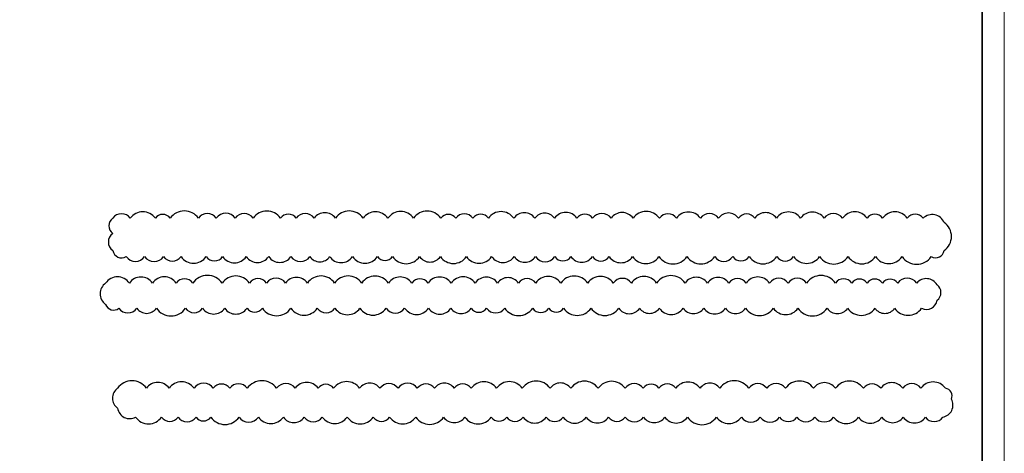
# Model space of a CAD drawing. Header units: millimetres. Extents: x 247266 to 730847, y -636031 to 10052.
# Tile 177 of 196: x 588803 to 611095, y -262452 to -252646. Entities that reach past the tile are written whole.
import ezdxf

# ---------------------------------------------------------------- set-up
doc = ezdxf.new("R2010")
doc.units = ezdxf.units.MM
doc.layers.add('Исправления', color=1, linetype='Continuous')
doc.layers.add('ТОЛСТЫЕ_ОСНОВНЫЕ', color=7, linetype='Continuous')
doc.layers.add('ТОНКИЕ', color=7, linetype='Continuous', lineweight=9)

# ---------------------------------------------------------------- blocks, each defined once
blk = doc.blocks.new('*U3684')
at = {"layer": 'ТОЛСТЫЕ_ОСНОВНЫЕ', "lineweight": 35}
blk.add_lwpolyline([(20, 5), (836, 5), (836, 589), (20, 589)], close=True, dxfattribs=at)
at = {"layer": 'ТОНКИЕ'}
blk.add_lwpolyline([(0, 0), (841, 0), (841, 594), (0, 594)], close=True, dxfattribs=at)

msp = doc.modelspace()

# ---------------------------------------------------------------- linework, layer by layer
at = {"layer": 'Исправления'}
for points in [[(590911.56, -257135.86, 0.52056705), (590911.56, -257477.57, 0.52056705), (590911.56, -257865.38, 0.52056705), (591215.28, -258004.74, 0.52056705), (591630.45, -258004.74, 0.52056705), (592059.92, -258004.74, 0.52056705), (592455.39, -258004.74, 0.52056705), (593024.24, -258004.74, 0.52056705), (593397.78, -258004.74, 0.52056705), (593932.72, -258004.74, 0.52056705), (594440.41, -258004.74, 0.52056705), (594942.16, -258004.74, 0.52056705), (595375.61, -258004.74, 0.52056705), (595819.67, -258004.74, 0.52056705), (596339.37, -258004.74, 0.52056705), (596902.68, -258004.74, 0.52056705), (597244.8, -258004.74, 0.52056705), (597857.93, -258004.74, 0.52056705), (598326.39, -258004.74, 0.52056705), (598918.38, -258004.74, 0.52056705), (599487.71, -258004.74, 0.52056705), (599998.4, -258004.74, 0.52056705), (600480.07, -258004.74, 0.52056705), (600918.01, -258004.74, 0.52056705), (601282.92, -258004.74, 0.52056705), (601769.19, -258004.74, 0.52056705), (602149.22, -258004.74, 0.52056705), (602680.43, -258004.74, 0.52056705), (603276.24, -258004.74, 0.52056705), (603910.79, -258004.74, 0.52056705), (604537.24, -258004.74, 0.52056705), (604946.18, -258004.74, 0.52056705), (605318.89, -258004.74, 0.52056705), (605942.53, -258004.74, 0.52056705), (606325.3, -258004.74, 0.52056705), (606912.36, -258004.74, 0.52056705), (607555.88, -258004.74, 0.52056705), (608178.89, -258004.74, 0.52056705), (608779.9, -258004.74, 0.52056705), (609441.53, -258004.74, 0.52056705), (609733.86, -257866.41, 0.52056705), (609733.86, -257233.22, 0.52056705), (609255.26, -257135.86, 0.52056705), (608896.33, -257135.86, 0.52056705), (608340.16, -257135.86, 0.52056705), (607987.72, -257135.86, 0.52056705), (607434.21, -257135.86, 0.52056705), (607014.77, -257135.86, 0.52056705), (606483.55, -257135.86, 0.52056705), (605934.17, -257135.86, 0.52056705), (605446.46, -257135.86, 0.52056705), (605078.6, -257135.86, 0.52056705), (604624.22, -257135.86, 0.52056705), (604214.01, -257135.86, 0.52056705), (603673.13, -257135.86, 0.52056705), (603285.14, -257135.86, 0.52056705), (602689.8, -257135.86, 0.52056705), (602193.88, -257135.86, 0.52056705), (601773.7, -257135.86, 0.52056705), (601419.14, -257135.86, 0.52056705), (600911.33, -257135.86, 0.52056705), (600466.39, -257135.86, 0.52056705), (599988.42, -257135.86, 0.52056705), (599414.44, -257135.86, 0.52056705), (599065.48, -257135.86, 0.52056705), (598675.37, -257135.86, 0.52056705), (598339.21, -257135.86, 0.52056705), (597719.77, -257135.86, 0.52056705), (597137.5, -257135.86, 0.52056705), (596579.11, -257135.86, 0.52056705), (595950.63, -257135.86, 0.52056705), (595471.32, -257135.86, 0.52056705), (595063.82, -257135.86, 0.52056705), (594708.07, -257135.86, 0.52056705), (594087.18, -257135.86, 0.52056705), (593683.21, -257135.86, 0.52056705), (593254.68, -257135.86, 0.52056705), (592848.92, -257135.86, 0.52056705), (592211.44, -257135.86, 0.52056705), (591874.75, -257135.86, 0.52056705), (591305.84, -257135.86, 0.52056705)], [(590748.6, -258602.09, 0.52056705), (590748.6, -259084.61, 0.52056705), (591048.45, -259172.29, 0.52056705), (591455.95, -259172.29, 0.52056705), (591897.2, -259172.29, 0.52056705), (592560.17, -259172.29, 0.52056705), (592943.77, -259172.29, 0.52056705), (593444.17, -259172.29, 0.52056705), (593949.94, -259172.29, 0.52056705), (594296.63, -259172.29, 0.52056705), (594943.12, -259172.29, 0.52056705), (595541.46, -259172.29, 0.52056705), (595940.73, -259172.29, 0.52056705), (596503.97, -259172.29, 0.52056705), (597099.53, -259172.29, 0.52056705), (597518.66, -259172.29, 0.52056705), (598058.79, -259172.29, 0.52056705), (598567.48, -259172.29, 0.52056705), (599022.68, -259172.29, 0.52056705), (599374.49, -259172.29, 0.52056705), (599783, -259172.29, 0.52056705), (600417.05, -259172.29, 0.52056705), (600781.87, -259172.29, 0.52056705), (601116.2, -259172.29, 0.52056705), (601737.94, -259172.29, 0.52056705), (602365.19, -259172.29, 0.52056705), (602839.43, -259172.29, 0.52056705), (603282.22, -259172.29, 0.52056705), (603823.77, -259172.29, 0.52056705), (604290.1, -259172.29, 0.52056705), (604782.82, -259172.29, 0.52056705), (605235.43, -259172.29, 0.52056705), (605867.54, -259172.29, 0.52056705), (606421.5, -259172.29, 0.52056705), (607081.95, -259172.29, 0.52056705), (607547.59, -259172.29, 0.52056705), (608168.23, -259172.29, 0.52056705), (608611.82, -259172.29, 0.52056705), (609223.22, -259172.29, 0.52056705), (609570.9, -258990.06, 0.52056705), (609570.9, -258643.76, 0.52056705), (609111.19, -258602.09, 0.52056705), (608681.6, -258602.09, 0.52056705), (608335.54, -258602.09, 0.52056705), (607986.28, -258602.09, 0.52056705), (607639.01, -258602.09, 0.52056705), (607271.68, -258602.09, 0.52056705), (606617.55, -258602.09, 0.52056705), (606198.85, -258602.09, 0.52056705), (605779.67, -258602.09, 0.52056705), (605251.98, -258602.09, 0.52056705), (604857.64, -258602.09, 0.52056705), (604372.32, -258602.09, 0.52056705), (603868.34, -258602.09, 0.52056705), (603221.69, -258602.09, 0.52056705), (602652.46, -258602.09, 0.52056705), (602242.2, -258602.09, 0.52056705), (601663.29, -258602.09, 0.52056705), (601053.06, -258602.09, 0.52056705), (600485.92, -258602.09, 0.52056705), (600096.64, -258602.09, 0.52056705), (599622.45, -258602.09, 0.52056705), (599113.76, -258602.09, 0.52056705), (598572.51, -258602.09, 0.52056705), (598048.26, -258602.09, 0.52056705), (597681.43, -258602.09, 0.52056705), (597151.42, -258602.09, 0.52056705), (596547.19, -258602.09, 0.52056705), (595933.15, -258602.09, 0.52056705), (595316.93, -258602.09, 0.52056705), (594822.36, -258602.09, 0.52056705), (594389.91, -258602.09, 0.52056705), (594006.37, -258602.09, 0.52056705), (593387.67, -258602.09, 0.52056705), (592721.09, -258602.09, 0.52056705), (592347.63, -258602.09, 0.52056705), (591811.23, -258602.09, 0.52056705), (591286.45, -258602.09, 0.52056705)], [(591019.77, -260982.89, 0.52056705), (591019.77, -261431.92, 0.52056705), (591427.79, -261634.54, 0.52056705), (592014.72, -261634.54, 0.52056705), (592387.7, -261634.54, 0.52056705), (592796.65, -261634.54, 0.52056705), (593131.87, -261634.54, 0.52056705), (593769.21, -261634.54, 0.52056705), (594207.12, -261634.54, 0.52056705), (594773.43, -261634.54, 0.52056705), (595244.96, -261634.54, 0.52056705), (595654.18, -261634.54, 0.52056705), (596216.46, -261634.54, 0.52056705), (596808.98, -261634.54, 0.52056705), (597179.01, -261634.54, 0.52056705), (597769.26, -261634.54, 0.52056705), (598401.71, -261634.54, 0.52056705), (598882.15, -261634.54, 0.52056705), (599478.76, -261634.54, 0.52056705), (599828.23, -261634.54, 0.52056705), (600202.73, -261634.54, 0.52056705), (600721.4, -261634.54, 0.52056705), (601106, -261634.54, 0.52056705), (601628.86, -261634.54, 0.52056705), (602134.81, -261634.54, 0.52056705), (602513.33, -261634.54, 0.52056705), (602928.9, -261634.54, 0.52056705), (603408.16, -261634.54, 0.52056705), (603920.99, -261634.54, 0.52056705), (604578.31, -261634.54, 0.52056705), (605142.66, -261634.54, 0.52056705), (605569.76, -261634.54, 0.52056705), (606007.82, -261634.54, 0.52056705), (606396.38, -261634.54, 0.52056705), (606806.62, -261634.54, 0.52056705), (607228.77, -261634.54, 0.52056705), (607795, -261634.54, 0.52056705), (608324.31, -261634.54, 0.52056705), (608807.7, -261634.54, 0.52056705), (609311.47, -261634.54, 0.52056705), (609701.65, -261634.54, 0.52056705), (609896.38, -261227.59, 0.52056705), (609759.6, -260982.89, 0.52056705), (609206.72, -260982.89, 0.52056705), (608794.93, -260982.89, 0.52056705), (608295.49, -260982.89, 0.52056705), (607903.15, -260982.89, 0.52056705), (607270.54, -260982.89, 0.52056705), (606775.29, -260982.89, 0.52056705), (606139.38, -260982.89, 0.52056705), (605714.9, -260982.89, 0.52056705), (605309.98, -260982.89, 0.52056705), (604651.24, -260982.89, 0.52056705), (604206.75, -260982.89, 0.52056705), (603659.08, -260982.89, 0.52056705), (603275.12, -260982.89, 0.52056705), (602919.08, -260982.89, 0.52056705), (602510.82, -260982.89, 0.52056705), (601898.5, -260982.89, 0.52056705), (601278.83, -260982.89, 0.52056705), (600811.37, -260982.89, 0.52056705), (600181.96, -260982.89, 0.52056705), (599599.07, -260982.89, 0.52056705), (599026.86, -260982.89, 0.52056705), (598642, -260982.89, 0.52056705), (598193.35, -260982.89, 0.52056705), (597805.46, -260982.89, 0.52056705), (597368.05, -260982.89, 0.52056705), (596957.91, -260982.89, 0.52056705), (596499.23, -260982.89, 0.52056705), (595911.32, -260982.89, 0.52056705), (595560.55, -260982.89, 0.52056705), (595041.98, -260982.89, 0.52056705), (594620.1, -260982.89, 0.52056705), (593955.85, -260982.89, 0.52056705), (593559.4, -260982.89, 0.52056705), (593186.24, -260982.89, 0.52056705), (592750.28, -260982.89, 0.52056705), (592186.8, -260982.89, 0.52056705), (591671.22, -260982.89, 0.52056705)]]:
    msp.add_lwpolyline(points, format="xyb", close=True, dxfattribs=at)

# ---------------------------------------------------------------- block references
at = {"xscale": 100, "yscale": 100, "zscale": 100}
msp.add_blockref('*U3684', (526994.57, -281741.36, 3100), dxfattribs=at)

doc.saveas('drawing.dxf')
